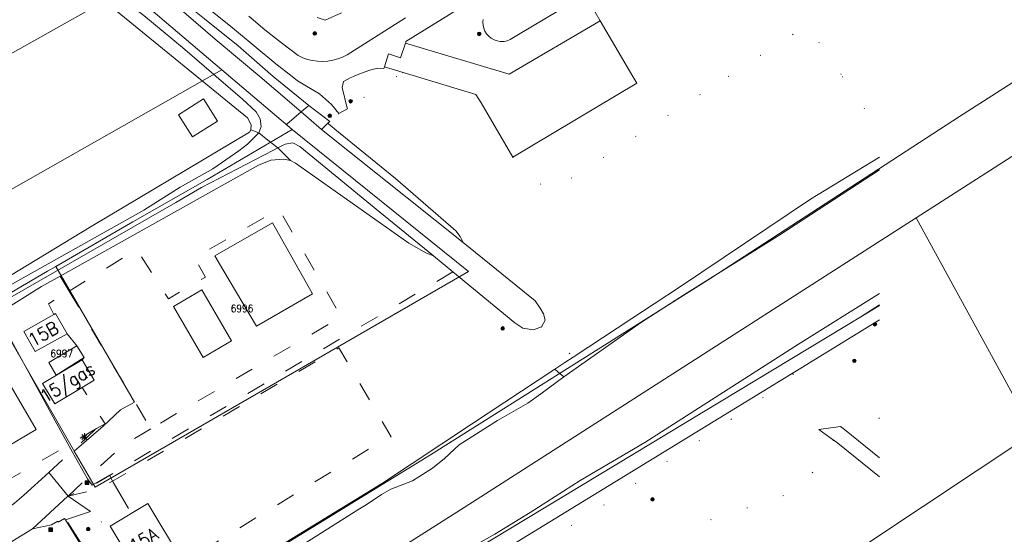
# Model space of a CAD drawing. Header units: metres. Extents: x 3 to 114181, y 112716 to 476231.
# Tile 67 of 90: x 112881 to 113017, y 475437 to 475508. Entities that reach past the tile are written whole.
import ezdxf
from ezdxf.enums import TextEntityAlignment as Align

# ---------------------------------------------------------------- set-up
doc = ezdxf.new("R2010")
doc.units = ezdxf.units.M
doc.header["$MEASUREMENT"] = 0
doc.linetypes.add('DGN Style 1', pattern=[5.201608, 0.008655, -5.192953])
doc.linetypes.add('DGN Style 5', pattern=[6.058445, 2.596476, -3.461969])
for name, color, linetype, lineweight in [('Cultuurscheiding BGT', 3, 'DGN Style 1', 0), ('Functie scheiding OTD BGT', 7, 'DGN Style 5', 0), ('Functie scheiding OWT BGT', 4, 'DGN Style 5', 0), ('Functie scheiding WTD BGT', 5, 'DGN Style 5', 0), ('Hek BGT', 7, 'Continuous', 13), ('Insteeksloot BGT', 4, 'Continuous', 0), ('Kadasterperceelnummers', 14, 'Continuous', 0), ('Kadasterpercelen', 14, 'Continuous', 13), ('Kant algemeen verharding BGT', 7, 'Continuous', 0), ('Kant water BGT', 4, 'Continuous', 0), ('Onbegroeid terreindeel BGT', 7, 'Continuous', 0), ('Pand BGT', 7, 'Continuous', 13), ('Symbool Boom BGT', 3, 'Continuous', 0), ('Symbool Lichtmast BGT', 7, 'Continuous', 0), ('Symbool Paal - Steen BGT', 7, 'Continuous', 0), ('Tekst Nummeraanduidingsreeks BGT', 7, 'Continuous', 0), ('Tekst Nummeraanduidingsreeks bijzonder BGT', 7, 'Continuous', 0)]:
    doc.layers.add(name, color=color, linetype=linetype, lineweight=lineweight)
doc.styles.add('Style-STANDARD', font='STANDARD.shx')

# ---------------------------------------------------------------- blocks, each defined once
blk = doc.blocks.new('CELA07')
at = {"layer": 'Symbool Boom BGT'}
for radius in [0.025, 0.018, 0.011, 0.00407]:
    blk.add_circle((0, 0), radius, dxfattribs=at)
blk = doc.blocks.new('CELQ21')
at = {"layer": 'Symbool Lichtmast BGT'}
for p, q in [((-0.05, 0), (0.05, 0)), ((0.035, -0.034), (-0.035, 0.034)), ((0.035, 0.034), (-0.035, -0.034)), ((0, 0.053), (0, -0.047))]:
    blk.add_line(p, q, dxfattribs=at)
blk = doc.blocks.new('CELQ20')
at = {"layer": 'Symbool Paal - Steen BGT', "flags": 128}
for points in [[(-0.025, -0.025), (-0.025, 0.025), (0.025, 0.025), (0.025, -0.025)], [(-0.018, -0.018), (-0.018, 0.018), (0.018, 0.018), (0.018, -0.018)], [(-0.011, -0.011), (-0.011, 0.011), (0.011, 0.011), (0.011, -0.011)], [(-0.004, -0.004), (-0.004, 0.004), (0.004, 0.004), (0.004, -0.004)]]:
    blk.add_lwpolyline(points, close=True, dxfattribs=at)

msp = doc.modelspace()

# ---------------------------------------------------------------- linework, layer by layer
at = {"layer": 'Cultuurscheiding BGT', "flags": 128}
for points in [[(112979.13, 475500), (112990.03, 475507.08), (112994.9, 475500)], [(112934.35, 475500.56), (112933.47, 475500)], [(112933.47, 475500), (112928.06, 475496.53), (112926.64, 475495.63)], [(112949.44, 475488.85), (112954.47, 475484), (112979.13, 475500)], [(112994.9, 475500), (113000, 475492.57)], [(112925.49, 475494.88), (112924.22, 475493.79)], [(112953.4, 475465.48), (112957.77, 475461.29)], [(112911.53, 475411.85), (112915.65, 475413.85), (112919.18, 475416.08), (112922.89, 475418.04), (112926.05, 475419.61), (112929.88, 475421.79), (112933.54, 475423.98), (112940.02, 475428), (112942.5, 475429.36), (112944.87, 475430.77), (112955.93, 475437.12), (112958.92, 475438.92), (112961.9, 475440.83), (112967.66, 475444.73), (112970.9, 475447.07), (112974.19, 475449.07), (112977.2, 475451.21), (112979.34, 475452.59), (112982.47, 475454.68), (112984.89, 475456.4), (112989.18, 475459.79)], [(113000, 475452.86), (112999.95, 475452.86), (112995.18, 475451.29)], [(112993.67, 475449.85), (112992.42, 475447.79), (112989.52, 475443.55), (112985.07, 475441.38), (112977.42, 475439.35), (112970.35, 475434.05), (112961.31, 475426.18), (112948.95, 475418.09), (112937.58, 475413.38), (112930.23, 475410.84), (112920.35, 475406.44), (112914.17, 475403.29), (112908.96, 475398.17), (112896.22, 475390.6), (112895.38, 475390.11), (112887.5, 475388.7), (112882.56, 475388.74)], [(112901.52, 475425.55), (112898.84, 475429.82), (112898.64, 475429.7), (112892.09, 475439.57), (112891.66, 475439.93), (112891.26, 475439.98)]]:
    msp.add_lwpolyline(points, dxfattribs=at)
at = {"layer": 'Functie scheiding OTD BGT', "flags": 128}
for points in [[(112888.3, 475470.4), (112897.6, 475476.13), (112901.99, 475469.35), (112907.07, 475472.31), (112905.62, 475475.02), (112917.18, 475481.71), (112925.8, 475466.86), (112899.55, 475451.4)], [(112941.21, 475473.05), (112891.51, 475443.55), (112888.14, 475442.13)], [(112887.07, 475472.48), (112888.3, 475470.4)], [(112886.17, 475467.16), (112885.43, 475468.63), (112888.3, 475470.4)], [(112888.3, 475470.4), (112899.55, 475451.4)], [(112889.37, 475462.86), (112888.01, 475464.52)], [(112888.14, 475442.13), (112892.43, 475443.09), (112925.48, 475462.57), (112932.7, 475450.28), (112930.29, 475449.04), (112898.84, 475429.82)], [(112890.07, 475460.93), (112890.37, 475461.23)], [(112892.06, 475451.43), (112893.24, 475452.11), (112890.1, 475457.12)], [(112892.06, 475451.43), (112879.32, 475444.02)], [(112885.48, 475445.39), (112892.06, 475451.43)], [(112899.55, 475451.4), (112895.71, 475449.14), (112890.67, 475444.47), (112888.14, 475442.13)]]:
    msp.add_lwpolyline(points, dxfattribs=at)
at = {"layer": 'Functie scheiding OWT BGT', "flags": 128}
for points in [[(112920.3, 475495.11), (112921.34, 475495.98)], [(112923.08, 475492.7), (112923.29, 475492.9), (112923.96, 475493.54)], [(112913.36, 475492.63), (112914.43, 475492.22)], [(112918.8, 475488.42), (112917.08, 475490.18)], [(112956.51, 475458.56), (112955.98, 475459), (112955.23, 475459.62)]]:
    msp.add_lwpolyline(points, dxfattribs=at)
at = {"layer": 'Functie scheiding WTD BGT', "flags": 128}
for points in [[(112920.3, 475495.11), (112915.69, 475491.24)], [(112915.69, 475491.24), (112914.43, 475492.22)], [(112917.08, 475490.18), (112915.69, 475491.24)]]:
    msp.add_lwpolyline(points, dxfattribs=at)
at = {"layer": 'Hek BGT', "flags": 128}
for points in [[(112877.83, 475468.07), (112886.38, 475452.48), (112888.75, 475448.17), (112890.84, 475444.52), (112891.48, 475443.62), (112893.86, 475444.99), (112894.36, 475444.02), (112896.46, 475440.41)], [(112888.12, 475438.5), (112895.89, 475426.28), (112869.96, 475410.42), (112861.81, 475423.51)]]:
    msp.add_lwpolyline(points, dxfattribs=at)
at = {"layer": 'Insteeksloot BGT', "flags": 128}
for points in [[(112916.43, 475500), (112911.58, 475504.23), (112906.94, 475507.94), (112903.73, 475510.58), (112900.73, 475513.2), (112898.19, 475515.29), (112893.55, 475518.93), (112892.28, 475520), (112890.17, 475522.06), (112889.07, 475523.23), (112888.35, 475524.48), (112888.21, 475525.42)], [(112839.88, 475500), (112870.4, 475517.31), (112878.65, 475521.28), (112880.05, 475521.54), (112880.76, 475521.26), (112881.5, 475520.59), (112884.29, 475517.55), (112891.93, 475511.43), (112905.91, 475500)], [(112959.43, 475511.32), (112961.48, 475507.7)], [(112934.65, 475504.59), (112948.97, 475500.33), (112961.48, 475507.7)], [(112905.91, 475500), (112912.88, 475494.31), (112913.41, 475493.35), (112913.36, 475492.63)], [(112921.34, 475495.98), (112916.43, 475500)], [(112924.22, 475493.79), (112921.34, 475495.98)], [(112924.22, 475493.79), (112923.96, 475493.54)], [(112923.96, 475493.54), (112924.43, 475493.16), (112924.5, 475493.1), (112924.93, 475492.74), (112933.27, 475485.91), (112941.6, 475478.72), (112942.2, 475477.93), (112942.59, 475477.1)], [(112913.36, 475492.63), (112913.16, 475492.31), (112891.35, 475479.3), (112877.61, 475470.97)], [(112879.07, 475467.63), (112884.5, 475471.04), (112887.07, 475472.48), (112914.41, 475487.75), (112916.09, 475488.46), (112917.89, 475488.61), (112918.8, 475488.42)], [(112918.8, 475488.42), (112919.51, 475488.05), (112935.14, 475477.03), (112937.55, 475475.63), (112938.5, 475475.26)], [(112957.77, 475461.29), (112965.87, 475466.62), (112968.96, 475468.65), (112972.57, 475471.03), (112990.51, 475483.1), (113000, 475488.88)], [(113000, 475468.49), (112997.44, 475466.84)], [(112957.77, 475461.29), (112956.62, 475460.53), (112955.23, 475459.62)], [(112955.23, 475459.62), (112943.74, 475452.06), (112931.47, 475443.92), (112902.1, 475425.88), (112901.52, 475425.55)]]:
    msp.add_lwpolyline(points, dxfattribs=at)
at = {"layer": 'Kadasterpercelen', "linetype": 'Continuous', "flags": 128}
for points in [[(112877.34, 475468.52), (112888.91, 475448.49), (112889, 475448.33), (112891.88, 475443.34), (112943.34, 475473.11), (112919.06, 475492.67), (112909.34, 475500.94), (112896.2, 475512.12), (112881.6, 475524.54), (112881.58, 475524.56), (112885.85, 475526.99), (112962.51, 475570.85), (112962.82, 475571.02), (112964, 475566.98), (112965.42, 475565.92), (112966.51, 475565.06), (112967.29, 475564.57), (112979.58, 475561.56), (113010.76, 475579.31), (113012.62, 475580.4), (113023.09, 475586.38)], [(112510.57, 475198.52), (112680.95, 475297.36), (112696.27, 475305.99), (112716.72, 475318.13), (112732.72, 475327.64), (112753.48, 475339.18), (112766.38, 475346.56), (112780.63, 475354.93), (112792.71, 475361.91), (112807.23, 475370.08), (112818.18, 475376.1), (112827.88, 475381.98), (112838.65, 475388.84), (112901.28, 475425.18), (112938.13, 475447.79), (112976.73, 475472.2), (113011.03, 475494.48), (113043, 475514.98)], [(113043, 475514.98), (113011.03, 475494.48), (112976.73, 475472.2), (112938.13, 475447.79), (112901.28, 475425.18)], [(113027.2, 475494.73), (113005.05, 475480.51), (112963.22, 475453.65), (112942.73, 475440.55), (112926.62, 475430.31), (112905.6, 475417.77), (112868.55, 475396.28), (112631.62, 475258.84), (112628.14, 475256.81), (112512.83, 475189.92)]]:
    msp.add_lwpolyline(points, dxfattribs=at)
for points in [[(112832.86, 475496.93), (112881.6, 475524.54), (112896.2, 475512.12), (112841.83, 475481.54)], [(112821.23, 475469.96), (112841.83, 475481.54), (112896.2, 475512.12), (112909.34, 475500.94), (112847.48, 475465.81), (112844.95, 475466.84), (112830.76, 475458.83), (112829.11, 475461.19), (112826.43, 475464.44), (112822.95, 475468.3)], [(112830.76, 475458.83), (112831.1, 475458.33), (112833.57, 475454.24), (112835.66, 475450.77), (112838.33, 475445.93), (112838.44, 475445.99), (112849.32, 475452.47), (112867.34, 475462.73), (112877.34, 475468.52), (112885.29, 475473.13), (112886.47, 475473.81), (112897.08, 475479.95), (112907.33, 475485.79), (112919.06, 475492.67), (112909.34, 475500.94), (112847.48, 475465.81), (112844.95, 475466.84)], [(112886.47, 475473.81), (112897.08, 475479.95), (112907.33, 475485.79), (112919.06, 475492.67), (112943.34, 475473.11), (112891.88, 475443.34), (112889, 475448.33), (112892.98, 475451.76), (112895.39, 475454.03), (112897.31, 475455.08), (112887.63, 475471.81)], [(112868.55, 475396.28), (112890.29, 475363.72), (113021.29, 475450.83), (113005.05, 475480.51), (112963.22, 475453.65), (112942.73, 475440.55), (112926.62, 475430.31), (112905.6, 475417.77)], [(112886.47, 475473.81), (112885.29, 475473.13), (112877.34, 475468.52), (112888.91, 475448.49), (112889, 475448.33), (112892.98, 475451.76), (112895.39, 475454.03), (112897.31, 475455.08), (112887.63, 475471.81)]]:
    msp.add_lwpolyline(points, close=True, dxfattribs=at)
at = {"layer": 'Kant algemeen verharding BGT', "flags": 128}
for points in [[(112865.52, 475556.02), (112863.6, 475553.92), (112864.28, 475553.25), (112878.25, 475541.6), (112879.84, 475540.18), (112881.38, 475538.71), (112882.89, 475537.2), (112884.35, 475535.65), (112885.76, 475534.06), (112890.23, 475528.55), (112892.61, 475525.81), (112894.94, 475523.03), (112897.21, 475520.21), (112899.8, 475517.38), (112902.43, 475514.6), (112905.09, 475511.85), (112907.79, 475509.13), (112910.81, 475506.7), (112913.81, 475504.24), (112916.77, 475501.74), (112919.02, 475500)], [(112943.26, 475510.1), (112934.73, 475504.82), (112934.69, 475504.69), (112934.65, 475504.59)], [(112913.08, 475508.3), (112915.29, 475506.43), (112917.55, 475504.63), (112919.86, 475502.88), (112920.5, 475502.59), (112921.17, 475502.36), (112921.85, 475502.19), (112922.55, 475502.1), (112923.26, 475502.08), (112923.96, 475502.13), (112924.66, 475502.24), (112925.34, 475502.43), (112926, 475502.68), (112926.63, 475503), (112934.68, 475508.11)], [(112925.82, 475508.78), (112923.58, 475507.75), (112922.49, 475508.12)], [(112931.75, 475501.35), (112932.31, 475503.13), (112933.99, 475502.59), (112934.65, 475504.59)], [(112931.75, 475501.35), (112931.68, 475501.11), (112930.86, 475501.17), (112929.9, 475500.91), (112928.95, 475500.59), (112927.98, 475500.22), (112927.48, 475500)], [(112919.02, 475500), (112919.78, 475499.41), (112922.8, 475497.59), (112924.48, 475496.16), (112925.49, 475494.88)], [(112927.48, 475500), (112927.03, 475499.8), (112926.1, 475499.33), (112925.95, 475498.46), (112926.64, 475495.63)], [(112926.64, 475495.63), (112926.66, 475495.55), (112925.49, 475494.88)], [(112997.44, 475466.84), (113000, 475468.39)], [(112852.14, 475378.02), (112852.36, 475376.47), (112852.4, 475375.72), (112852.49, 475375.03), (112861.82, 475381.3), (112882.99, 475395.54), (112920.21, 475420.17), (112997.44, 475466.84)], [(113000, 475466.42), (112989.18, 475459.79)], [(112989.18, 475459.79), (112921.39, 475418.25), (112911.53, 475411.85)], [(112993.67, 475449.85), (112991.64, 475451.29), (112994.65, 475451.72), (112995.18, 475451.29)], [(112995.18, 475451.29), (113000, 475447.4)], [(113000, 475444.76), (112994.01, 475449.61), (112993.67, 475449.85)], [(112861.56, 475424.13), (112861.48, 475424.25), (112883.24, 475437.62), (112888.13, 475442.13), (112888.14, 475442.13), (112885.48, 475445.39), (112882.07, 475442.27), (112880.78, 475441.16), (112879.49, 475440.2), (112877.79, 475439.13), (112864.49, 475431.03), (112863.38, 475430.34), (112860.2, 475428.44), (112857.5, 475426.78), (112849.04, 475421.73), (112848.76, 475421.61), (112848.45, 475421.54), (112848.14, 475421.54), (112847.84, 475421.6), (112847.55, 475421.71), (112845.67, 475422.38)]]:
    msp.add_lwpolyline(points, dxfattribs=at)
at = {"layer": 'Kant water BGT', "flags": 128}
for points in [[(112886.71, 475525.08), (112886.99, 475524.3), (112887.59, 475523.1), (112888.35, 475522.15), (112889.41, 475520.98), (112890.89, 475519.56), (112892.71, 475518.19), (112897.28, 475514.49), (112901.76, 475510.94), (112908.41, 475505.15), (112914.57, 475500)], [(112908.57, 475500), (112903.93, 475504.02), (112898.57, 475508.42), (112894.89, 475511.22), (112892.71, 475513.02), (112885.81, 475519.13), (112882.65, 475522.18), (112881.96, 475522.71), (112881.37, 475523.04), (112880.68, 475523.17), (112880.32, 475523.14)], [(112959.43, 475511.32), (112950.23, 475505.78), (112949.09, 475505.09), (112948.68, 475504.93), (112948.26, 475504.85), (112948.21, 475504.85), (112948.17, 475504.84), (112947.73, 475504.84), (112947.29, 475504.92), (112946.88, 475505.07), (112946.49, 475505.28), (112946.15, 475505.56), (112945.85, 475505.89), (112945.62, 475506.26), (112945.45, 475506.67), (112945.35, 475507.1), (112945.32, 475507.49), (112945.35, 475507.87)], [(112914.43, 475492.22), (112914.59, 475492.61), (112914.78, 475493.09), (112914.65, 475494.14), (112914.07, 475495.14), (112912.21, 475496.86), (112908.57, 475500)], [(112914.57, 475500), (112916.81, 475498.13), (112920.3, 475495.11)], [(112920.3, 475495.11), (112921.3, 475494.23), (112923.08, 475492.7)], [(112878.58, 475470.36), (112898.57, 475481.54), (112903.59, 475484.74), (112908.11, 475487.27), (112911.7, 475489.73), (112912.9, 475490.66), (112914.21, 475492), (112914.43, 475492.22)], [(112923.08, 475492.7), (112938.75, 475480.2), (112942.59, 475477.1)], [(112938.5, 475475.26), (112931.11, 475481.29), (112920.11, 475490.36), (112919.12, 475490.83), (112918.06, 475490.68), (112917.08, 475490.18)], [(112917.08, 475490.18), (112917.08, 475490.17), (112916.48, 475489.86), (112906.54, 475484.7), (112903.02, 475482.6), (112899.25, 475480.47), (112879.8, 475469.27)], [(112956.51, 475458.56), (112957.72, 475459.46), (112967.18, 475466.09), (112973.11, 475469.92), (112986.25, 475478.18), (113000, 475487.14)], [(112942.59, 475477.1), (112952.55, 475469.06), (112953.23, 475468.06), (112953.67, 475467.25), (112953.93, 475466.4), (112953.4, 475465.48)], [(112938.5, 475475.26), (112941.21, 475473.05), (112949.74, 475466), (112950.82, 475465.3), (112952.3, 475465.04), (112953.4, 475465.48)], [(113000, 475470.09), (112988.85, 475463.06), (112967.65, 475449.51), (112958.72, 475444.29), (112951.84, 475439.87), (112946.97, 475436.89), (112943.45, 475434.87), (112939.86, 475432.47), (112936.08, 475430.22), (112925.53, 475423.71), (112916.63, 475418.33), (112908.88, 475413.24), (112901.05, 475408.07), (112888.51, 475400.35), (112876.62, 475393.1), (112866.37, 475386.44), (112857.19, 475381.14), (112854.75, 475379.63), (112852.14, 475378.02)], [(112902.25, 475424.4), (112903.08, 475424.84), (112911.29, 475429.63), (112921.7, 475436.16), (112928.07, 475440.24), (112929.24, 475440.91), (112931.35, 475442.32), (112932.65, 475443.09), (112935.65, 475444.21), (112938.37, 475445.96), (112940.03, 475447.32), (112942.06, 475449.21), (112947.34, 475452.56), (112951.53, 475454.94), (112953.34, 475456.21), (112956.51, 475458.56)]]:
    msp.add_lwpolyline(points, dxfattribs=at)
at = {"layer": 'Onbegroeid terreindeel BGT', "flags": 128}
for points in [[(112961.48, 475507.7), (112966.01, 475500)], [(112934.35, 475500.56), (112931.75, 475501.35)], [(112936.19, 475500), (112934.35, 475500.56)], [(112949.44, 475488.85), (112945.09, 475496.35), (112944.35, 475497.52), (112936.19, 475500)], [(112966.01, 475500), (112966.55, 475499.1), (112949.44, 475488.85)], [(112888.14, 475442.13), (112888.14, 475442.13)], [(112888.14, 475442.13), (112891.26, 475439.98)], [(112887.78, 475438.84), (112887.66, 475439.03), (112886.79, 475438.54), (112886.74, 475438.66), (112885.85, 475438.16), (112883.24, 475437.62)], [(112891.26, 475439.98), (112887.78, 475438.84)], [(112887.78, 475438.84), (112895.55, 475426.2), (112870.24, 475410.64)]]:
    msp.add_lwpolyline(points, dxfattribs=at)
at = {"layer": 'Pand BGT', "flags": 128}
for points in [[(112903.36, 475494.73), (112905.31, 475491.67), (112908.75, 475493.86), (112906.8, 475496.92), (112903.36, 475494.73)], [(112914.12, 475465.55), (112921.83, 475470.04), (112916.35, 475479.83), (112908.37, 475475.27), (112909.48, 475473.38), (112914.12, 475465.55)], [(112902.66, 475468.26), (112906.75, 475461.26), (112910.66, 475463.54), (112906.59, 475470.56), (112902.66, 475468.26)], [(112888.01, 475464.52), (112886.43, 475467.31), (112886.17, 475467.16), (112882.05, 475464.84), (112883.63, 475462.06), (112888.01, 475464.52)], [(112856.89, 475439.46), (112856.93, 475439.38), (112860.66, 475433.06), (112861.48, 475433.54), (112862.61, 475434.2), (112876, 475442.07), (112877.78, 475443.12), (112879.32, 475444.02), (112877.29, 475447.47), (112883.75, 475451.29), (112877.39, 475462.13), (112858.91, 475451.35), (112858.63, 475451.81), (112852, 475447.82), (112851.96, 475447.8), (112855.66, 475441.53)], [(112885.49, 475460.53), (112886.5, 475458.82), (112890.37, 475461.23), (112889.37, 475462.86), (112885.49, 475460.53)], [(112890.1, 475457.12), (112891.73, 475458.1), (112890.07, 475460.93), (112884.64, 475457.66), (112886.3, 475454.83), (112890.1, 475457.12)], [(112898.58, 475430.26), (112903.77, 475433.36), (112899.16, 475441.09), (112893.96, 475437.99), (112898.58, 475430.26)]]:
    msp.add_lwpolyline(points, dxfattribs=at)

# ---------------------------------------------------------------- block references
at = {"layer": 'Symbool Boom BGT', "xscale": 10, "yscale": 10, "zscale": 10}
for p in [(112922.16, 475505.94), (112944.83, 475505.88), (112927.1, 475496.58), (112924.22, 475494.58), (112948.06, 475465.25), (112999.37, 475465.82), (112996.54, 475460.78), (112968.71, 475441.67), (112890.93, 475437.57)]:
    msp.add_blockref('CELA07', p, dxfattribs=at)
at = {"layer": 'Symbool Lichtmast BGT', "xscale": 10, "yscale": 10, "zscale": 10}
msp.add_blockref('CELQ21', (112890.39, 475450.26), dxfattribs=at)
at = {"layer": 'Symbool Paal - Steen BGT', "xscale": 10, "yscale": 10, "zscale": 10}
for p in [(112890.75, 475443.99), (112885.76, 475437.49)]:
    msp.add_blockref('CELQ20', p, dxfattribs=at)

# ---------------------------------------------------------------- texts
at = {"layer": 'Kadasterperceelnummers', "linetype": 'Continuous', "lineweight": 0, "style": 'Style-STANDARD'}
for s, p in [('6996', (112912.13, 475468.01)), ('6997', (112887.28, 475461.79))]:
    msp.add_text(s, height=1, dxfattribs=at).set_placement(p, align=Align.MIDDLE_CENTER)
at = {"layer": 'Tekst Nummeraanduidingsreeks BGT', "linetype": 'Continuous', "lineweight": 0, "style": 'Style-STANDARD'}
for s, rotation, p in [('15B', 29.3, (112884.72, 475464.51)), ('15A', 30.8, (112898.56, 475436.08))]:
    msp.add_text(s, height=1.8, rotation=rotation, dxfattribs=at).set_placement(p, align=Align.MIDDLE_CENTER)
at = {"layer": 'Tekst Nummeraanduidingsreeks bijzonder BGT', "linetype": 'Continuous', "lineweight": 0, "style": 'Style-STANDARD'}
msp.add_text('15/gas', height=1.8, rotation=31.1, dxfattribs=at).set_placement((112888.05, 475457.8), align=Align.MIDDLE_CENTER)

doc.saveas('drawing.dxf')
